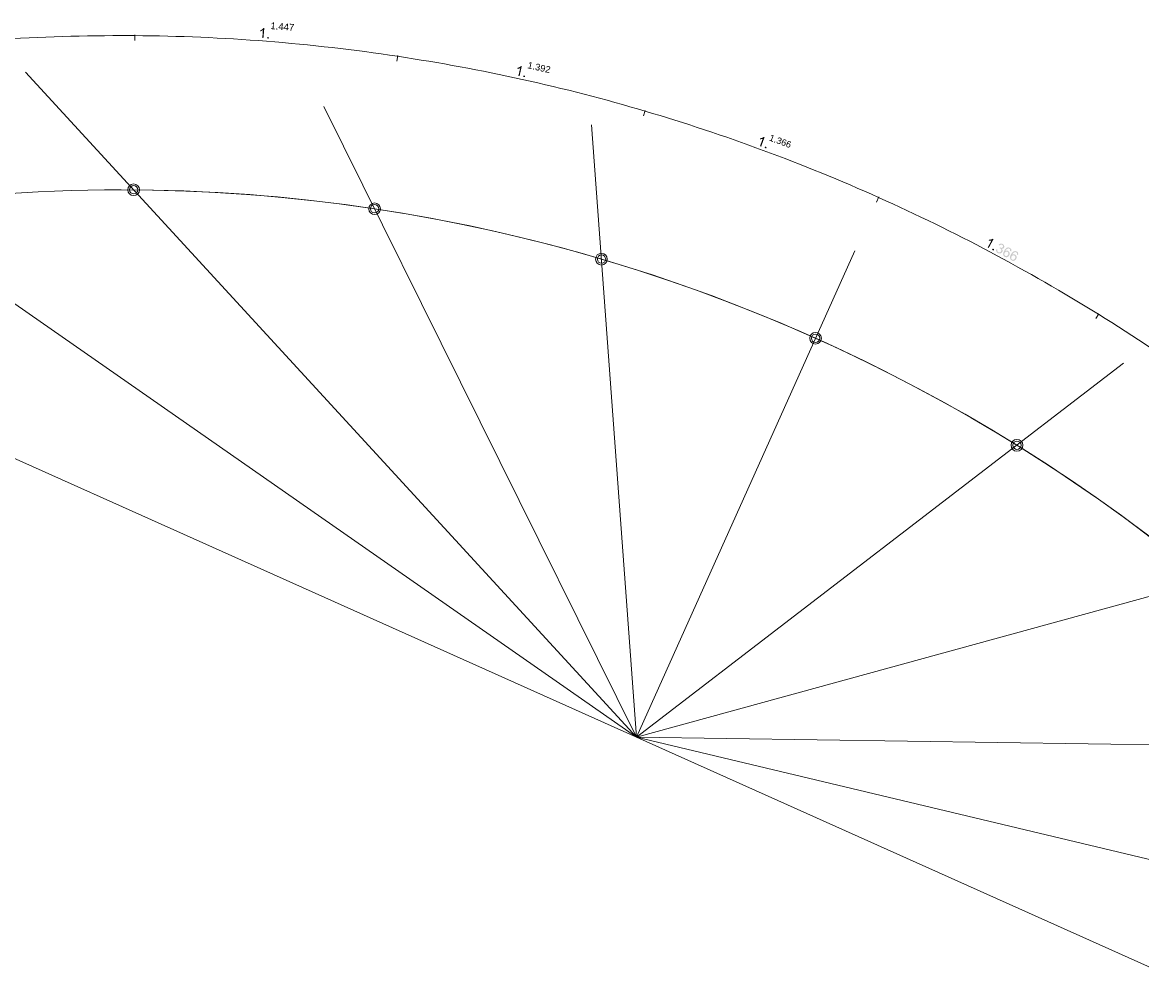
# Model space of a CAD drawing. Header units: millimetres. Extents: x 0 to 354, y 0 to 293.
# Tile 12 of 13: x 180 to 289, y 75 to 168. Entities that reach past the tile are written whole.
import ezdxf

# ---------------------------------------------------------------- set-up
doc = ezdxf.new("R2010")
doc.units = ezdxf.units.MM
doc.header["$MEASUREMENT"] = 0
doc.layers.get('0').update_dxf_attribs({"linetype": 'CONTINUOUS'})
doc.styles.add('Arial$001', font='arial.ttf', dxfattribs={"height": 1.166256})

msp = doc.modelspace()

# ---------------------------------------------------------------- hatches: boundary and pattern name
at = {"true_color": 0x000030}
h = msp.add_hatch(color=0, dxfattribs=at)
edge = h.paths.add_edge_path()
edge.add_line((203.06, 166.68), (202.95, 166.68))
edge.add_line((202.95, 166.68), (203.01, 167.46))
edge.add_spline(control_points=[(203.01, 167.46), (202.98, 167.43), (202.93, 167.41), (202.88, 167.38)], knot_values=[0, 0, 0, 0, 1, 1, 1, 1], degree=3, periodic=0)
edge.add_spline(control_points=[(202.88, 167.38), (202.83, 167.36), (202.8, 167.34), (202.75, 167.33)], knot_values=[0, 0, 0, 0, 1, 1, 1, 1], degree=3, periodic=0)
edge.add_line((202.75, 167.33), (202.77, 167.44))
edge.add_spline(control_points=[(202.77, 167.44), (202.83, 167.48), (202.9, 167.51), (202.95, 167.54)], knot_values=[0, 0, 0, 0, 1, 1, 1, 1], degree=3, periodic=0)
edge.add_spline(control_points=[(202.95, 167.54), (203, 167.59), (203.05, 167.62), (203.06, 167.67)], knot_values=[0, 0, 0, 0, 1, 1, 1, 1], degree=3, periodic=0)
edge.add_line((203.06, 167.67), (203.15, 167.66))
for points in [[(203.44, 166.65), (203.44, 166.78), (203.58, 166.78), (203.58, 166.63)], [(228.37, 162.91), (228.4, 163.05), (228.54, 163.01), (228.52, 162.88)], [(251.87, 155.99), (251.92, 156.12), (252.06, 156.07), (252.01, 155.94)], [(274.02, 146.05), (274.09, 146.19), (274.22, 146.12), (274.16, 145.99)]]:
    msp.add_hatch(color=0, dxfattribs=at).paths.add_polyline_path(points)
h = msp.add_hatch(color=0, dxfattribs=at)
edge = h.paths.add_edge_path()
edge.add_line((228.01, 163), (227.89, 163.01))
edge.add_line((227.89, 163.01), (228.07, 163.77))
edge.add_spline(control_points=[(228.07, 163.77), (228.02, 163.74), (227.99, 163.72), (227.94, 163.71)], knot_values=[0, 0, 0, 0, 1, 1, 1, 1], degree=3, periodic=0)
edge.add_spline(control_points=[(227.94, 163.71), (227.89, 163.69), (227.84, 163.69), (227.79, 163.67)], knot_values=[0, 0, 0, 0, 1, 1, 1, 1], degree=3, periodic=0)
edge.add_line((227.79, 163.67), (227.82, 163.79))
edge.add_spline(control_points=[(227.82, 163.79), (227.89, 163.81), (227.96, 163.84), (228.02, 163.87)], knot_values=[0, 0, 0, 0, 1, 1, 1, 1], degree=3, periodic=0)
edge.add_spline(control_points=[(228.02, 163.87), (228.07, 163.91), (228.12, 163.94), (228.16, 163.97)], knot_values=[0, 0, 0, 0, 1, 1, 1, 1], degree=3, periodic=0)
edge.add_line((228.16, 163.97), (228.22, 163.95))
h = msp.add_hatch(color=0, dxfattribs=at)
edge = h.paths.add_edge_path()
edge.add_line((251.53, 156.12), (251.41, 156.15))
edge.add_line((251.41, 156.15), (251.68, 156.88))
edge.add_spline(control_points=[(251.68, 156.88), (251.64, 156.86), (251.61, 156.85), (251.54, 156.85)], knot_values=[0, 0, 0, 0, 1, 1, 1, 1], degree=3, periodic=0)
edge.add_spline(control_points=[(251.54, 156.85), (251.49, 156.83), (251.45, 156.83), (251.41, 156.83)], knot_values=[0, 0, 0, 0, 1, 1, 1, 1], degree=3, periodic=0)
edge.add_line((251.41, 156.83), (251.45, 156.93))
edge.add_spline(control_points=[(251.45, 156.93), (251.53, 156.95), (251.59, 156.96), (251.66, 156.98)], knot_values=[0, 0, 0, 0, 1, 1, 1, 1], degree=3, periodic=0)
edge.add_spline(control_points=[(251.66, 156.98), (251.71, 157.01), (251.76, 157.03), (251.79, 157.06)], knot_values=[0, 0, 0, 0, 1, 1, 1, 1], degree=3, periodic=0)
edge.add_line((251.79, 157.06), (251.87, 157.05))
h = msp.add_hatch(color=0, dxfattribs=at)
edge = h.paths.add_edge_path()
edge.add_line((273.69, 146.24), (273.59, 146.29))
edge.add_line((273.59, 146.29), (273.96, 146.96))
edge.add_spline(control_points=[(273.96, 146.96), (273.91, 146.96), (273.88, 146.95), (273.81, 146.95)], knot_values=[0, 0, 0, 0, 1, 1, 1, 1], degree=3, periodic=0)
edge.add_spline(control_points=[(273.81, 146.95), (273.76, 146.95), (273.71, 146.95), (273.68, 146.95)], knot_values=[0, 0, 0, 0, 1, 1, 1, 1], degree=3, periodic=0)
edge.add_line((273.68, 146.95), (273.73, 147.05))
edge.add_spline(control_points=[(273.73, 147.05), (273.81, 147.05), (273.88, 147.06), (273.94, 147.08)], knot_values=[0, 0, 0, 0, 1, 1, 1, 1], degree=3, periodic=0)
edge.add_spline(control_points=[(273.94, 147.08), (274.01, 147.1), (274.06, 147.11), (274.09, 147.14)], knot_values=[0, 0, 0, 0, 1, 1, 1, 1], degree=3, periodic=0)
edge.add_line((274.09, 147.14), (274.16, 147.1))
h = msp.add_hatch(color=0, dxfattribs=at)
edge = h.paths.add_edge_path()
edge.add_line((274.44, 146.14), (274.55, 146.09))
edge.add_spline(control_points=[(274.55, 146.09), (274.52, 146.02), (274.52, 145.97), (274.54, 145.94)], knot_values=[0, 0, 0, 0, 1, 1, 1, 1], degree=3, periodic=0)
edge.add_spline(control_points=[(274.54, 145.94), (274.55, 145.89), (274.59, 145.86), (274.62, 145.84)], knot_values=[0, 0, 0, 0, 1, 1, 1, 1], degree=3, periodic=0)
edge.add_spline(control_points=[(274.62, 145.84), (274.67, 145.81), (274.72, 145.81), (274.78, 145.82)], knot_values=[0, 0, 0, 0, 1, 1, 1, 1], degree=3, periodic=0)
edge.add_spline(control_points=[(274.78, 145.82), (274.83, 145.84), (274.87, 145.87), (274.9, 145.92)], knot_values=[0, 0, 0, 0, 1, 1, 1, 1], degree=3, periodic=0)
edge.add_spline(control_points=[(274.9, 145.92), (274.93, 145.97), (274.93, 146.02), (274.92, 146.07)], knot_values=[0, 0, 0, 0, 1, 1, 1, 1], degree=3, periodic=0)
edge.add_spline(control_points=[(274.92, 146.07), (274.9, 146.12), (274.87, 146.15), (274.82, 146.19)], knot_values=[0, 0, 0, 0, 1, 1, 1, 1], degree=3, periodic=0)
edge.add_spline(control_points=[(274.82, 146.19), (274.8, 146.19), (274.77, 146.2), (274.73, 146.2)], knot_values=[0, 0, 0, 0, 1, 1, 1, 1], degree=3, periodic=0)
edge.add_line((274.73, 146.2), (274.8, 146.3))
edge.add_spline(control_points=[(274.8, 146.3), (274.8, 146.29), (274.82, 146.29), (274.82, 146.29)], knot_values=[0, 0, 0, 0, 1, 1, 1, 1], degree=3, periodic=0)
edge.add_spline(control_points=[(274.82, 146.29), (274.87, 146.25), (274.9, 146.25), (274.95, 146.25)], knot_values=[0, 0, 0, 0, 1, 1, 1, 1], degree=3, periodic=0)
edge.add_spline(control_points=[(274.95, 146.25), (275, 146.25), (275.05, 146.29), (275.07, 146.33)], knot_values=[0, 0, 0, 0, 1, 1, 1, 1], degree=3, periodic=0)
edge.add_spline(control_points=[(275.07, 146.33), (275.08, 146.37), (275.1, 146.42), (275.08, 146.45)], knot_values=[0, 0, 0, 0, 1, 1, 1, 1], degree=3, periodic=0)
edge.add_spline(control_points=[(275.08, 146.45), (275.07, 146.5), (275.05, 146.52), (275, 146.55)], knot_values=[0, 0, 0, 0, 1, 1, 1, 1], degree=3, periodic=0)
edge.add_spline(control_points=[(275, 146.55), (274.97, 146.57), (274.92, 146.57), (274.87, 146.57)], knot_values=[0, 0, 0, 0, 1, 1, 1, 1], degree=3, periodic=0)
edge.add_spline(control_points=[(274.87, 146.57), (274.83, 146.55), (274.8, 146.52), (274.77, 146.47)], knot_values=[0, 0, 0, 0, 1, 1, 1, 1], degree=3, periodic=0)
edge.add_line((274.77, 146.47), (274.67, 146.55))
edge.add_spline(control_points=[(274.67, 146.55), (274.72, 146.62), (274.77, 146.65), (274.83, 146.67)], knot_values=[0, 0, 0, 0, 1, 1, 1, 1], degree=3, periodic=0)
edge.add_spline(control_points=[(274.83, 146.67), (274.9, 146.68), (274.98, 146.67), (275.05, 146.63)], knot_values=[0, 0, 0, 0, 1, 1, 1, 1], degree=3, periodic=0)
edge.add_spline(control_points=[(275.05, 146.63), (275.1, 146.62), (275.13, 146.58), (275.16, 146.53)], knot_values=[0, 0, 0, 0, 1, 1, 1, 1], degree=3, periodic=0)
edge.add_spline(control_points=[(275.16, 146.53), (275.18, 146.5), (275.2, 146.45), (275.2, 146.4)], knot_values=[0, 0, 0, 0, 1, 1, 1, 1], degree=3, periodic=0)
edge.add_spline(control_points=[(275.2, 146.4), (275.21, 146.35), (275.2, 146.32), (275.18, 146.27)], knot_values=[0, 0, 0, 0, 1, 1, 1, 1], degree=3, periodic=0)
edge.add_spline(control_points=[(275.18, 146.27), (275.16, 146.24), (275.13, 146.2), (275.1, 146.19)], knot_values=[0, 0, 0, 0, 1, 1, 1, 1], degree=3, periodic=0)
edge.add_spline(control_points=[(275.1, 146.19), (275.05, 146.17), (275.02, 146.15), (274.97, 146.17)], knot_values=[0, 0, 0, 0, 1, 1, 1, 1], degree=3, periodic=0)
edge.add_spline(control_points=[(274.97, 146.17), (275.02, 146.12), (275.03, 146.07), (275.05, 146.02)], knot_values=[0, 0, 0, 0, 1, 1, 1, 1], degree=3, periodic=0)
edge.add_spline(control_points=[(275.05, 146.02), (275.05, 145.97), (275.05, 145.92), (275.02, 145.86)], knot_values=[0, 0, 0, 0, 1, 1, 1, 1], degree=3, periodic=0)
edge.add_spline(control_points=[(275.02, 145.86), (274.97, 145.79), (274.92, 145.74), (274.83, 145.71)], knot_values=[0, 0, 0, 0, 1, 1, 1, 1], degree=3, periodic=0)
edge.add_spline(control_points=[(274.83, 145.71), (274.75, 145.69), (274.67, 145.71), (274.57, 145.74)], knot_values=[0, 0, 0, 0, 1, 1, 1, 1], degree=3, periodic=0)
edge.add_spline(control_points=[(274.57, 145.74), (274.5, 145.79), (274.45, 145.84), (274.42, 145.92)], knot_values=[0, 0, 0, 0, 1, 1, 1, 1], degree=3, periodic=0)
edge.add_spline(control_points=[(274.42, 145.92), (274.4, 145.99), (274.4, 146.05), (274.44, 146.14)], knot_values=[0, 0, 0, 0, 1, 1, 1, 1], degree=3, periodic=0)
edge = h.paths.add_edge_path()
edge.add_line((275.88, 145.9), (275.78, 145.95))
edge.add_spline(control_points=[(275.78, 145.95), (275.78, 146), (275.78, 146.04), (275.78, 146.07)], knot_values=[0, 0, 0, 0, 1, 1, 1, 1], degree=3, periodic=0)
edge.add_spline(control_points=[(275.78, 146.07), (275.76, 146.12), (275.74, 146.15), (275.69, 146.17)], knot_values=[0, 0, 0, 0, 1, 1, 1, 1], degree=3, periodic=0)
edge.add_spline(control_points=[(275.69, 146.17), (275.66, 146.19), (275.63, 146.2), (275.59, 146.2)], knot_values=[0, 0, 0, 0, 1, 1, 1, 1], degree=3, periodic=0)
edge.add_spline(control_points=[(275.59, 146.2), (275.54, 146.19), (275.5, 146.17), (275.46, 146.14)], knot_values=[0, 0, 0, 0, 1, 1, 1, 1], degree=3, periodic=0)
edge.add_spline(control_points=[(275.46, 146.14), (275.41, 146.09), (275.36, 146.04), (275.31, 145.94)], knot_values=[0, 0, 0, 0, 1, 1, 1, 1], degree=3, periodic=0)
edge.add_spline(control_points=[(275.31, 145.94), (275.36, 145.97), (275.41, 145.99), (275.46, 145.99)], knot_values=[0, 0, 0, 0, 1, 1, 1, 1], degree=3, periodic=0)
edge.add_spline(control_points=[(275.46, 145.99), (275.51, 145.99), (275.54, 145.97), (275.59, 145.95)], knot_values=[0, 0, 0, 0, 1, 1, 1, 1], degree=3, periodic=0)
edge.add_spline(control_points=[(275.59, 145.95), (275.66, 145.9), (275.71, 145.86), (275.73, 145.77)], knot_values=[0, 0, 0, 0, 1, 1, 1, 1], degree=3, periodic=0)
edge.add_spline(control_points=[(275.73, 145.77), (275.74, 145.69), (275.74, 145.61), (275.69, 145.52)], knot_values=[0, 0, 0, 0, 1, 1, 1, 1], degree=3, periodic=0)
edge.add_spline(control_points=[(275.69, 145.52), (275.66, 145.48), (275.63, 145.43), (275.58, 145.39)], knot_values=[0, 0, 0, 0, 1, 1, 1, 1], degree=3, periodic=0)
edge.add_spline(control_points=[(275.58, 145.39), (275.53, 145.36), (275.48, 145.34), (275.43, 145.34)], knot_values=[0, 0, 0, 0, 1, 1, 1, 1], degree=3, periodic=0)
edge.add_spline(control_points=[(275.43, 145.34), (275.38, 145.34), (275.31, 145.36), (275.26, 145.38)], knot_values=[0, 0, 0, 0, 1, 1, 1, 1], degree=3, periodic=0)
edge.add_spline(control_points=[(275.26, 145.38), (275.18, 145.43), (275.13, 145.49), (275.1, 145.59)], knot_values=[0, 0, 0, 0, 1, 1, 1, 1], degree=3, periodic=0)
edge.add_spline(control_points=[(275.1, 145.59), (275.08, 145.69), (275.12, 145.81), (275.2, 145.95)], knot_values=[0, 0, 0, 0, 1, 1, 1, 1], degree=3, periodic=0)
edge.add_spline(control_points=[(275.2, 145.95), (275.28, 146.12), (275.38, 146.24), (275.48, 146.27)], knot_values=[0, 0, 0, 0, 1, 1, 1, 1], degree=3, periodic=0)
edge.add_spline(control_points=[(275.48, 146.27), (275.56, 146.32), (275.66, 146.3), (275.74, 146.25)], knot_values=[0, 0, 0, 0, 1, 1, 1, 1], degree=3, periodic=0)
edge.add_spline(control_points=[(275.74, 146.25), (275.81, 146.22), (275.86, 146.17), (275.89, 146.12)], knot_values=[0, 0, 0, 0, 1, 1, 1, 1], degree=3, periodic=0)
edge.add_spline(control_points=[(275.89, 146.12), (275.91, 146.05), (275.91, 145.99), (275.88, 145.9)], knot_values=[0, 0, 0, 0, 1, 1, 1, 1], degree=3, periodic=0)
edge = h.paths.add_edge_path()
edge.add_spline(control_points=[(275.25, 145.77), (275.23, 145.74), (275.21, 145.69), (275.21, 145.66)], knot_values=[0, 0, 0, 0, 1, 1, 1, 1], degree=3, periodic=0)
edge.add_spline(control_points=[(275.21, 145.66), (275.21, 145.61), (275.21, 145.57), (275.23, 145.54)], knot_values=[0, 0, 0, 0, 1, 1, 1, 1], degree=3, periodic=0)
edge.add_spline(control_points=[(275.23, 145.54), (275.26, 145.51), (275.28, 145.49), (275.31, 145.48)], knot_values=[0, 0, 0, 0, 1, 1, 1, 1], degree=3, periodic=0)
edge.add_spline(control_points=[(275.31, 145.48), (275.36, 145.44), (275.41, 145.44), (275.46, 145.46)], knot_values=[0, 0, 0, 0, 1, 1, 1, 1], degree=3, periodic=0)
edge.add_spline(control_points=[(275.46, 145.46), (275.51, 145.48), (275.54, 145.52), (275.58, 145.59)], knot_values=[0, 0, 0, 0, 1, 1, 1, 1], degree=3, periodic=0)
edge.add_spline(control_points=[(275.58, 145.59), (275.61, 145.64), (275.63, 145.71), (275.61, 145.76)], knot_values=[0, 0, 0, 0, 1, 1, 1, 1], degree=3, periodic=0)
edge.add_spline(control_points=[(275.61, 145.76), (275.59, 145.81), (275.56, 145.84), (275.51, 145.87)], knot_values=[0, 0, 0, 0, 1, 1, 1, 1], degree=3, periodic=0)
edge.add_spline(control_points=[(275.51, 145.87), (275.46, 145.89), (275.41, 145.89), (275.36, 145.87)], knot_values=[0, 0, 0, 0, 1, 1, 1, 1], degree=3, periodic=0)
edge.add_spline(control_points=[(275.36, 145.87), (275.31, 145.86), (275.28, 145.82), (275.25, 145.77)], knot_values=[0, 0, 0, 0, 1, 1, 1, 1], degree=3, periodic=0)
edge = h.paths.add_edge_path()
edge.add_line((276.55, 145.56), (276.44, 145.61))
edge.add_spline(control_points=[(276.44, 145.61), (276.45, 145.66), (276.45, 145.69), (276.45, 145.72)], knot_values=[0, 0, 0, 0, 1, 1, 1, 1], degree=3, periodic=0)
edge.add_spline(control_points=[(276.45, 145.72), (276.44, 145.76), (276.4, 145.79), (276.37, 145.82)], knot_values=[0, 0, 0, 0, 1, 1, 1, 1], degree=3, periodic=0)
edge.add_spline(control_points=[(276.37, 145.82), (276.34, 145.84), (276.29, 145.84), (276.26, 145.84)], knot_values=[0, 0, 0, 0, 1, 1, 1, 1], degree=3, periodic=0)
edge.add_spline(control_points=[(276.26, 145.84), (276.21, 145.84), (276.17, 145.81), (276.12, 145.77)], knot_values=[0, 0, 0, 0, 1, 1, 1, 1], degree=3, periodic=0)
edge.add_spline(control_points=[(276.12, 145.77), (276.07, 145.74), (276.04, 145.67), (275.99, 145.59)], knot_values=[0, 0, 0, 0, 1, 1, 1, 1], degree=3, periodic=0)
edge.add_spline(control_points=[(275.99, 145.59), (276.04, 145.61), (276.07, 145.62), (276.12, 145.62)], knot_values=[0, 0, 0, 0, 1, 1, 1, 1], degree=3, periodic=0)
edge.add_spline(control_points=[(276.12, 145.62), (276.17, 145.62), (276.22, 145.61), (276.26, 145.59)], knot_values=[0, 0, 0, 0, 1, 1, 1, 1], degree=3, periodic=0)
edge.add_spline(control_points=[(276.26, 145.59), (276.32, 145.56), (276.37, 145.49), (276.4, 145.43)], knot_values=[0, 0, 0, 0, 1, 1, 1, 1], degree=3, periodic=0)
edge.add_spline(control_points=[(276.4, 145.43), (276.42, 145.34), (276.4, 145.26), (276.37, 145.18)], knot_values=[0, 0, 0, 0, 1, 1, 1, 1], degree=3, periodic=0)
edge.add_spline(control_points=[(276.37, 145.18), (276.34, 145.13), (276.31, 145.08), (276.26, 145.05)], knot_values=[0, 0, 0, 0, 1, 1, 1, 1], degree=3, periodic=0)
edge.add_spline(control_points=[(276.26, 145.05), (276.21, 145.01), (276.16, 145), (276.09, 144.98)], knot_values=[0, 0, 0, 0, 1, 1, 1, 1], degree=3, periodic=0)
edge.add_spline(control_points=[(276.09, 144.98), (276.04, 144.98), (275.99, 145), (275.94, 145.03)], knot_values=[0, 0, 0, 0, 1, 1, 1, 1], degree=3, periodic=0)
edge.add_spline(control_points=[(275.94, 145.03), (275.84, 145.08), (275.79, 145.14), (275.78, 145.24)], knot_values=[0, 0, 0, 0, 1, 1, 1, 1], degree=3, periodic=0)
edge.add_spline(control_points=[(275.78, 145.24), (275.74, 145.33), (275.78, 145.46), (275.86, 145.61)], knot_values=[0, 0, 0, 0, 1, 1, 1, 1], degree=3, periodic=0)
edge.add_spline(control_points=[(275.86, 145.61), (275.94, 145.77), (276.04, 145.87), (276.14, 145.92)], knot_values=[0, 0, 0, 0, 1, 1, 1, 1], degree=3, periodic=0)
edge.add_spline(control_points=[(276.14, 145.92), (276.24, 145.95), (276.32, 145.95), (276.42, 145.9)], knot_values=[0, 0, 0, 0, 1, 1, 1, 1], degree=3, periodic=0)
edge.add_spline(control_points=[(276.42, 145.9), (276.49, 145.87), (276.54, 145.82), (276.55, 145.76)], knot_values=[0, 0, 0, 0, 1, 1, 1, 1], degree=3, periodic=0)
edge.add_spline(control_points=[(276.55, 145.76), (276.57, 145.69), (276.57, 145.62), (276.55, 145.56)], knot_values=[0, 0, 0, 0, 1, 1, 1, 1], degree=3, periodic=0)
edge = h.paths.add_edge_path()
edge.add_spline(control_points=[(275.91, 145.41), (275.89, 145.38), (275.89, 145.34), (275.88, 145.29)], knot_values=[0, 0, 0, 0, 1, 1, 1, 1], degree=3, periodic=0)
edge.add_spline(control_points=[(275.88, 145.29), (275.88, 145.26), (275.89, 145.21), (275.91, 145.18)], knot_values=[0, 0, 0, 0, 1, 1, 1, 1], degree=3, periodic=0)
edge.add_spline(control_points=[(275.91, 145.18), (275.93, 145.16), (275.96, 145.13), (275.97, 145.11)], knot_values=[0, 0, 0, 0, 1, 1, 1, 1], degree=3, periodic=0)
edge.add_spline(control_points=[(275.97, 145.11), (276.02, 145.09), (276.07, 145.08), (276.12, 145.11)], knot_values=[0, 0, 0, 0, 1, 1, 1, 1], degree=3, periodic=0)
edge.add_spline(control_points=[(276.12, 145.11), (276.17, 145.13), (276.22, 145.16), (276.26, 145.23)], knot_values=[0, 0, 0, 0, 1, 1, 1, 1], degree=3, periodic=0)
edge.add_spline(control_points=[(276.26, 145.23), (276.29, 145.29), (276.29, 145.34), (276.29, 145.39)], knot_values=[0, 0, 0, 0, 1, 1, 1, 1], degree=3, periodic=0)
edge.add_spline(control_points=[(276.29, 145.39), (276.27, 145.44), (276.24, 145.49), (276.19, 145.51)], knot_values=[0, 0, 0, 0, 1, 1, 1, 1], degree=3, periodic=0)
edge.add_spline(control_points=[(276.19, 145.51), (276.14, 145.54), (276.09, 145.54), (276.04, 145.52)], knot_values=[0, 0, 0, 0, 1, 1, 1, 1], degree=3, periodic=0)
edge.add_spline(control_points=[(276.04, 145.52), (275.99, 145.51), (275.94, 145.48), (275.91, 145.41)], knot_values=[0, 0, 0, 0, 1, 1, 1, 1], degree=3, periodic=0)

# ---------------------------------------------------------------- linework, layer by layer
at = {"color": 0, "linetype": 'Continuous', "lineweight": 15, "true_color": 0x000007}
for points in [[(190.55, 166.98), (190.5, 166.9), (190.5, 166.9)], [(190.53, 166.45), (190.53, 167), (190.53, 167)], [(216.06, 164.43), (216.14, 164.98), (216.14, 164.98)], [(216.15, 164.95), (216.11, 164.88), (216.11, 164.88)], [(239.4, 98.58), (179.89, 163.38), (179.89, 163.38)], [(239.4, 98.58), (208.95, 160.02), (208.95, 160.02)], [(240.09, 159.1), (240.25, 159.62), (240.25, 159.62)], [(240.27, 159.61), (240.21, 159.54), (240.21, 159.54)], [(239.4, 98.58), (235.01, 158.24), (235.01, 158.24)], [(239.4, 98.58), (160.3, 153.71), (160.3, 153.71)], [(262.77, 150.71), (263, 151.23), (263, 151.23)], [(263, 151.19), (262.93, 151.14), (262.93, 151.14)], [(239.4, 98.58), (260.64, 145.95), (260.64, 145.95)], [(239.4, 98.58), (260.64, 145.95), (260.64, 145.95)], [(138.3, 143.89), (345.15, 51.19), (345.15, 51.19)], [(284.11, 139.38), (284.4, 139.84), (284.4, 139.84)], [(284.4, 139.81), (284.32, 139.77), (284.32, 139.77)], [(239.4, 98.58), (286.83, 135.01), (286.83, 135.01)], [(239.4, 98.58), (305.53, 116.75), (305.53, 116.75)], [(239.4, 98.58), (327.36, 97.29), (327.36, 97.29)], [(239.4, 98.58), (333.2, 76.23), (333.2, 76.23)]]:
    msp.add_lwpolyline(points, dxfattribs=at)
for points in [[(163.19, 165.05), (171.81, 166.3), (180.5, 166.93), (189.2, 166.93), (189.2, 166.93), (189.64, 166.93), (190.09, 166.93), (190.53, 166.93)], [(138.3, 143.89), (154.75, 149.21), (171.92, 151.91), (189.2, 151.91), (189.2, 151.91), (256.6, 151.91), (317.25, 111.01), (342.51, 48.53)], [(138.3, 143.89), (154.75, 149.21), (171.92, 151.91), (189.2, 151.91), (189.2, 151.91), (254.72, 151.91), (314.06, 113.23), (340.51, 53.27)]]:
    msp.add_open_spline(points, degree=3, knots=[0, 0, 0, 0, 0.125, 0.125, 0.125, 0.125, 1, 1, 1, 1], dxfattribs=at)
for points in [[(190.53, 166.93), (199.1, 166.86), (207.66, 166.2), (216.12, 164.91)], [(216.12, 164.91), (224.27, 163.69), (232.34, 161.91), (240.24, 159.57)], [(240.24, 159.57), (247.99, 157.28), (255.58, 154.47), (262.97, 151.16)], [(262.97, 151.16), (270.35, 147.86), (277.5, 144.05), (284.37, 139.79)], [(284.37, 139.79), (291.36, 135.44), (298.06, 130.62), (304.41, 125.36)]]:
    msp.add_open_spline(points, degree=3, dxfattribs=at)
at = {"color": 0, "linetype": 'Continuous', "lineweight": 15, "true_color": 0x7ca600}
for points in [[(191, 151.91), (191, 152.22), (190.73, 152.48), (190.42, 152.48), (190.42, 152.48), (190.1, 152.48), (189.86, 152.22), (189.86, 151.91), (189.86, 151.91), (189.86, 151.59), (190.1, 151.34), (190.42, 151.34), (190.42, 151.34), (190.73, 151.34), (191, 151.59), (191, 151.91)], [(190.83, 151.91), (190.83, 152.14), (190.65, 152.32), (190.42, 152.32), (190.42, 152.32), (190.2, 152.32), (190.02, 152.14), (190.02, 151.91), (190.02, 151.91), (190.02, 151.69), (190.2, 151.51), (190.42, 151.51), (190.42, 151.51), (190.65, 151.51), (190.83, 151.69), (190.83, 151.91)], [(214.45, 150.05), (214.45, 150.37), (214.2, 150.63), (213.89, 150.63), (213.89, 150.63), (213.58, 150.63), (213.31, 150.37), (213.31, 150.05), (213.31, 150.05), (213.31, 149.74), (213.58, 149.49), (213.89, 149.49), (213.89, 149.49), (214.2, 149.49), (214.45, 149.74), (214.45, 150.05)], [(214.29, 150.05), (214.29, 150.29), (214.11, 150.47), (213.89, 150.47), (213.89, 150.47), (213.66, 150.47), (213.48, 150.29), (213.48, 150.05), (213.48, 150.05), (213.48, 149.84), (213.66, 149.66), (213.89, 149.66), (213.89, 149.66), (214.11, 149.66), (214.29, 149.84), (214.29, 150.05)], [(236.55, 145.16), (236.55, 145.48), (236.29, 145.72), (235.99, 145.72), (235.99, 145.72), (235.66, 145.72), (235.41, 145.48), (235.41, 145.16), (235.41, 145.16), (235.41, 144.85), (235.66, 144.58), (235.99, 144.58), (235.99, 144.58), (236.29, 144.58), (236.55, 144.85), (236.55, 145.16)], [(236.39, 145.16), (236.39, 145.38), (236.2, 145.56), (235.99, 145.56), (235.99, 145.56), (235.76, 145.56), (235.58, 145.38), (235.58, 145.16), (235.58, 145.16), (235.58, 144.93), (235.76, 144.75), (235.99, 144.75), (235.99, 144.75), (236.2, 144.75), (236.39, 144.93), (236.39, 145.16)], [(257.4, 137.46), (257.4, 137.77), (257.13, 138.02), (256.82, 138.02), (256.82, 138.02), (256.5, 138.02), (256.26, 137.77), (256.26, 137.46), (256.26, 137.46), (256.26, 137.14), (256.5, 136.88), (256.82, 136.88), (256.82, 136.88), (257.13, 136.88), (257.4, 137.14), (257.4, 137.46)], [(257.23, 137.46), (257.23, 137.67), (257.05, 137.86), (256.82, 137.86), (256.82, 137.86), (256.6, 137.86), (256.42, 137.67), (256.42, 137.46), (256.42, 137.46), (256.42, 137.23), (256.6, 137.05), (256.82, 137.05), (256.82, 137.05), (257.05, 137.05), (257.23, 137.23), (257.23, 137.46)], [(277.02, 127.03), (277.02, 127.34), (276.75, 127.59), (276.44, 127.59), (276.44, 127.59), (276.12, 127.59), (275.88, 127.34), (275.88, 127.03), (275.88, 127.03), (275.88, 126.71), (276.12, 126.45), (276.44, 126.45), (276.44, 126.45), (276.75, 126.45), (277.02, 126.71), (277.02, 127.03)], [(276.85, 127.03), (276.85, 127.26), (276.67, 127.44), (276.44, 127.44), (276.44, 127.44), (276.22, 127.44), (276.04, 127.26), (276.04, 127.03), (276.04, 127.03), (276.04, 126.8), (276.22, 126.62), (276.44, 126.62), (276.44, 126.62), (276.67, 126.62), (276.85, 126.8), (276.85, 127.03)]]:
    msp.add_open_spline(points, degree=3, knots=[0, 0, 0, 0, 0.0625, 0.0625, 0.0625, 0.0625, 0.125, 0.125, 0.125, 0.125, 0.1875, 0.1875, 0.1875, 0.1875, 1, 1, 1, 1], dxfattribs=at)

# ---------------------------------------------------------------- texts
at = {"color": 0, "true_color": 0x000030, "style": 'Arial$001'}
for s, height, rotation, p in [('1.447', 0.664, 355.4346, (203.72, 167.57)), ('1.392', 0.648, 347.4289, (228.73, 163.76)), ('1.366', 0.634, 339.7064, (252.25, 156.73))]:
    msp.add_text(s, height=height, rotation=rotation, dxfattribs=at).set_placement(p)

doc.saveas('drawing.dxf')
